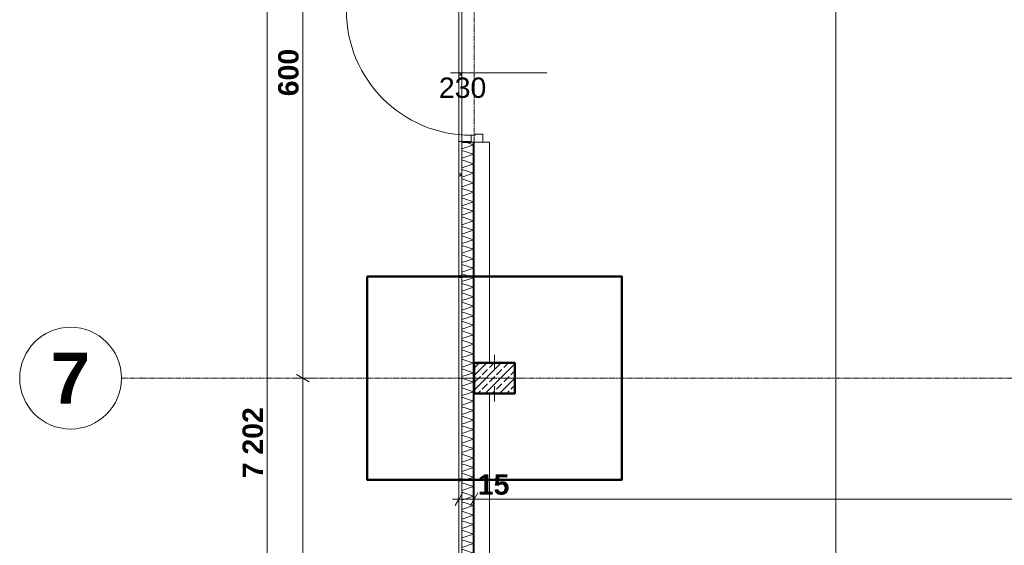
# Model space of a CAD drawing. Extents: x -7314 to 11761, y 144 to 9383.
# Tile 67 of 193: x 468 to 1435, y 4223 to 4739. Entities that reach past the tile are written whole.
import ezdxf
from ezdxf.xclip import XClip

# ---------------------------------------------------------------- set-up
doc = ezdxf.new("R2010")
doc.units = 0
doc.header["$MEASUREMENT"] = 0
doc.header["$XCLIPFRAME"] = 0
doc.linetypes.add('Krawędzie ukryte', pattern=[68, 48, -20])
doc.linetypes.add('Wipeout_Contour', pattern=[20000, 0, -20000])
for name, color, linetype in [('FORMA - Arch 01 - 220-A Ściany', 7, 'Continuous'), ('FORMA - Arch 01 - 410-K Osie', 7, 'Continuous'), ('FORMA - Arch 01 - 440-K Słupy', 7, 'Continuous'), ('FORMA - Arch 02 - Ściany zewnętrzne', 7, 'Continuous'), ('FORMA - Arch 04 - Wymiary ogólne', 7, 'Continuous')]:
    doc.layers.add(name, color=color, linetype=linetype)
doc.styles.add('STYL_AUTOMATYCZNY_2', font='arial.ttf')
doc.styles.add('STYL_AUTOMATYCZNY_6', font='arial.ttf')
doc.styles.add('STYL_AUTOMATYCZNY_9', font='arial.ttf')
pattern_1 = [(45, (4185.3, -5972.398), (-17.67767, 17.67767), []), (45, (4181.764, -5968.863), (-17.67767, 17.67767), []), (45, (4178.229, -5965.327), (-17.67767, 17.67767), [])]

# ---------------------------------------------------------------- blocks, each defined once
blk = doc.blocks.new('*X358')
at = {"layer": 'FORMA - Arch 01 - 220-A Ściany', "color": 7, "linetype": 'Continuous', "lineweight": 5, "ltscale": 0.025}
for p, q in [((913.54, 4616.27), (902.04, 4612.44)), ((905.66, 4618.9), (913.54, 4616.27)), ((902.04, 4610.77), (913.54, 4606.94)), ((913.54, 4606.94), (902.04, 4603.1)), ((902.04, 4601.44), (913.54, 4597.6)), ((913.54, 4597.6), (902.04, 4593.77)), ((902.04, 4592.1), (913.54, 4588.27)), ((913.54, 4588.27), (902.04, 4584.44)), ((902.04, 4582.77), (913.54, 4578.94)), ((913.54, 4578.94), (902.04, 4575.1)), ((902.04, 4573.44), (913.54, 4569.6)), ((913.54, 4569.6), (902.04, 4565.77)), ((902.04, 4564.1), (913.54, 4560.27)), ((913.54, 4560.27), (902.04, 4556.44)), ((902.04, 4554.77), (913.54, 4550.94)), ((913.54, 4550.94), (902.04, 4547.1)), ((902.04, 4545.44), (913.54, 4541.6)), ((913.54, 4541.6), (902.04, 4537.77)), ((902.04, 4536.1), (913.54, 4532.27)), ((913.54, 4532.27), (902.04, 4528.44)), ((902.04, 4526.77), (913.54, 4522.94)), ((913.54, 4522.94), (902.04, 4519.1)), ((902.04, 4517.44), (913.54, 4513.6)), ((913.54, 4513.6), (902.04, 4509.77)), ((902.04, 4508.1), (913.54, 4504.27)), ((913.54, 4504.27), (902.04, 4500.44)), ((902.04, 4498.77), (913.54, 4494.94)), ((913.54, 4494.94), (902.04, 4491.1)), ((902.04, 4489.44), (913.54, 4485.6)), ((913.54, 4485.6), (902.04, 4481.77)), ((902.04, 4480.1), (913.54, 4476.27)), ((913.54, 4476.27), (902.04, 4472.44)), ((902.04, 4470.77), (913.54, 4466.94)), ((913.54, 4466.94), (902.04, 4463.1)), ((902.04, 4461.44), (913.54, 4457.6)), ((913.54, 4457.6), (902.04, 4453.77)), ((902.04, 4452.1), (913.54, 4448.27)), ((913.54, 4448.27), (902.04, 4444.44)), ((902.04, 4442.77), (913.54, 4438.94)), ((913.54, 4438.94), (902.04, 4435.1)), ((902.04, 4433.44), (913.54, 4429.6)), ((913.54, 4429.6), (902.04, 4425.77)), ((902.04, 4424.1), (913.54, 4420.27)), ((913.54, 4420.27), (902.04, 4416.44)), ((902.04, 4414.77), (913.54, 4410.94)), ((913.54, 4410.94), (902.04, 4407.1)), ((902.04, 4405.44), (913.54, 4401.6)), ((913.54, 4401.6), (902.04, 4397.77)), ((902.04, 4396.1), (913.54, 4392.27)), ((913.54, 4392.27), (902.04, 4388.44)), ((902.04, 4386.77), (913.54, 4382.94)), ((913.54, 4382.94), (902.04, 4379.1)), ((902.04, 4377.44), (913.54, 4373.6)), ((913.54, 4373.6), (902.04, 4369.77)), ((902.04, 4368.1), (913.54, 4364.27)), ((913.54, 4364.27), (902.04, 4360.44)), ((902.04, 4358.77), (913.54, 4354.94)), ((913.54, 4354.94), (902.04, 4351.1)), ((902.04, 4349.44), (913.54, 4345.6)), ((913.54, 4345.6), (902.04, 4341.77)), ((902.04, 4340.1), (913.54, 4336.27)), ((913.54, 4336.27), (902.04, 4332.44)), ((902.04, 4330.77), (913.54, 4326.94)), ((913.54, 4326.94), (902.04, 4323.1)), ((902.04, 4321.44), (913.54, 4317.6)), ((913.54, 4317.6), (902.04, 4313.77)), ((902.04, 4312.1), (913.54, 4308.27)), ((913.54, 4308.27), (902.04, 4304.44)), ((902.04, 4302.77), (913.54, 4298.94)), ((913.54, 4298.94), (902.04, 4295.1)), ((902.04, 4293.44), (913.54, 4289.6)), ((913.54, 4289.6), (902.04, 4285.77)), ((902.04, 4284.1), (913.54, 4280.27)), ((913.54, 4280.27), (902.04, 4276.44)), ((902.04, 4274.77), (913.54, 4270.94)), ((913.54, 4270.94), (902.04, 4267.1)), ((902.04, 4265.44), (913.54, 4261.6)), ((913.54, 4261.6), (902.04, 4257.77)), ((902.04, 4256.1), (913.54, 4252.27)), ((913.54, 4252.27), (902.04, 4248.44)), ((902.04, 4246.77), (913.54, 4242.94)), ((913.54, 4242.94), (902.04, 4239.1)), ((902.04, 4237.44), (913.54, 4233.6)), ((913.54, 4233.6), (902.04, 4229.77)), ((902.04, 4228.1), (913.54, 4224.27)), ((913.54, 4224.27), (902.04, 4220.44)), ((902.04, 4218.77), (913.54, 4214.94)), ((913.54, 4214.94), (902.04, 4211.1)), ((902.04, 4209.44), (913.54, 4205.6)), ((913.54, 4205.6), (902.04, 4201.77)), ((902.04, 4200.1), (913.54, 4196.27)), ((913.54, 4196.27), (902.04, 4192.44)), ((902.04, 4190.77), (913.54, 4186.94)), ((913.54, 4186.94), (902.04, 4183.1)), ((902.04, 4181.44), (913.54, 4177.6)), ((913.54, 4177.6), (902.04, 4173.77)), ((902.04, 4172.1), (913.54, 4168.27)), ((913.54, 4168.27), (902.04, 4164.44)), ((902.04, 4162.77), (913.54, 4158.94)), ((913.54, 4158.94), (902.04, 4155.1)), ((902.04, 4153.44), (913.54, 4149.6)), ((913.54, 4149.6), (902.04, 4145.77)), ((902.04, 4144.1), (913.54, 4140.27)), ((913.54, 4140.27), (902.04, 4136.44)), ((902.04, 4134.77), (913.54, 4130.94)), ((913.54, 4130.94), (902.04, 4127.1)), ((902.04, 4125.44), (913.54, 4121.6)), ((913.54, 4121.6), (902.04, 4117.77)), ((902.04, 4116.1), (913.54, 4112.27)), ((913.54, 4112.27), (902.04, 4108.44)), ((902.04, 4106.77), (913.54, 4102.94)), ((913.54, 4102.94), (902.04, 4099.1)), ((902.04, 4097.44), (913.54, 4093.6)), ((913.54, 4093.6), (902.04, 4089.77)), ((902.04, 4088.1), (913.54, 4084.27)), ((913.54, 4084.27), (902.04, 4080.44)), ((902.04, 4078.77), (913.54, 4074.94)), ((913.54, 4074.94), (902.04, 4071.1)), ((902.04, 4069.44), (913.54, 4065.6)), ((913.54, 4065.6), (902.04, 4061.77)), ((902.04, 4060.1), (913.54, 4056.27)), ((913.54, 4056.27), (902.04, 4052.44)), ((902.04, 4050.77), (913.54, 4046.94)), ((913.54, 4046.94), (902.04, 4043.1)), ((902.04, 4041.44), (913.54, 4037.6)), ((913.54, 4037.6), (902.04, 4033.77)), ((902.04, 4032.1), (913.54, 4028.27)), ((913.54, 4028.27), (902.04, 4024.44)), ((902.04, 4022.77), (913.54, 4018.94)), ((913.54, 4018.94), (902.04, 4015.1)), ((902.04, 4013.44), (913.54, 4009.6)), ((913.54, 4009.6), (902.04, 4005.77)), ((902.04, 4004.1), (913.54, 4000.27)), ((913.54, 4000.27), (902.04, 3996.44)), ((902.04, 3994.77), (913.54, 3990.94)), ((913.54, 3990.94), (902.04, 3987.1))]:
    blk.add_line(p, q, dxfattribs=at)
blk = doc.blocks.new('Rysunek_1_1', base_point=(4185.3, -5972.4))
at = {"layer": 'FORMA - Arch 01 - 410-K Osie', "color": 7, "linetype": 'Krawędzie ukryte', "lineweight": 13, "ltscale": 0.025}
blk.add_line((587.6, 4386.9), (567.67, 4386.9), dxfattribs=at)
at = {"layer": 'FORMA - Arch 01 - 410-K Osie', "color": 7, "linetype": 'Continuous', "lineweight": 13, "ltscale": 0.025}
blk.add_circle((517.67, 4386.9), 50, dxfattribs=at)
at = {"layer": 'FORMA - Arch 01 - 410-K Osie', "color": 7, "linetype": 'Krawędzie ukryte', "lineweight": 13, "ltscale": 0.025}
blk.add_point((587.6, 4386.9), dxfattribs=at)
blk.add_point((587.6, 4386.9), dxfattribs=at)
at = {"layer": 'FORMA - Arch 04 - Wymiary ogólne', "color": 154, "linetype": 'Continuous', "lineweight": 13, "ltscale": 0.025}
for p, q in [((710.86, 721.9), (710.86, 7923.64)), ((1269.31, 4207.43), (1269.31, 7495.29)), ((745.86, 4386.9), (745.86, 4986.9)), ((755.23, 4386.9), (736.48, 4386.9)), ((739.61, 4390.51), (752.11, 4383.29)), ((745.86, 3786.9), (745.86, 4386.9))]:
    blk.add_line(p, q, dxfattribs=at)
at = {"layer": 'FORMA - Arch 01 - 410-K Osie', "color": 7, "linetype": 'Continuous', "lineweight": 13, "insert": (536.74, 4411.9), "char_height": 50, "attachment_point": 3, "style": 'STYL_AUTOMATYCZNY_6'}
blk.add_mtext('\\A1;{\\pqr;\\pt0;\\fArial|b1|i0|c238|p0;\\W1.000000;7}', dxfattribs=at)
at = {"layer": 'FORMA - Arch 04 - Wymiary ogólne', "color": 154, "linetype": 'Continuous', "lineweight": 13, "char_height": 20, "attachment_point": 7, "rotation": 90, "style": 'STYL_AUTOMATYCZNY_9'}
for s, insert, width in [('\\A1;{\\pql;\\fArial|b1|i0|c238|p0;\\W1.000000;600}', (741.86, 4664.02), 45.7634), ('\\A1;{\\pql;\\fArial|b1|i0|c238|p0;\\W1.000000;7\xa0202}', (706.86, 4288.45), 68.6384)]:
    blk.add_mtext(s, dxfattribs=dict(at, insert=insert, width=width))
at = {"color": 254, "linetype": 'Wipeout_Contour', "lineweight": 0, "ltscale": 18256.97488}
blk.add_wipeout([(899.04, 7923.64), (899.04, 721.9), (902.04, 721.9), (902.04, 7923.64)], dxfattribs=at).dxf.layer = 'FORMA - Arch 01 - 220-A Ściany'
at = {"color": 254, "linetype": 'Wipeout_Contour', "lineweight": 0, "ltscale": 18414.525037}
blk.add_wipeout([(929.04, 4618.9), (914.04, 4618.9), (914.04, 4401.9), (929.04, 4401.9)], dxfattribs=at).dxf.layer = 'FORMA - Arch 02 - Ściany zewnętrzne'
at = {"color": 254, "linetype": 'Wipeout_Contour', "lineweight": 0, "ltscale": 17550.281837}
blk.add_wipeout([(929.04, 4371.9), (914.04, 4371.9), (914.04, 4207.43), (929.04, 4207.43)], dxfattribs=at).dxf.layer = 'FORMA - Arch 02 - Ściany zewnętrzne'
at = {"layer": 'FORMA - Arch 01 - 220-A Ściany', "color": 7, "linetype": 'Continuous', "lineweight": 18, "ltscale": 0.025}
blk.add_line((902.04, 7923.64), (902.04, 721.9), dxfattribs=at)
at = {"layer": 'FORMA - Arch 02 - Ściany zewnętrzne', "color": 7, "linetype": 'Continuous', "lineweight": 13, "ltscale": 0.025, "flags": 128}
for points in [[(914.04, 4618.9), (914.04, 4401.9)], [(929.04, 4618.9), (914.04, 4618.9)], [(929.04, 4401.9), (929.04, 4618.9)], [(914.04, 4371.9), (914.04, 4207.43)], [(929.04, 4207.43), (929.04, 4371.9)]]:
    blk.add_lwpolyline(points, dxfattribs=at)
at = {"layer": 'FORMA - Arch 04 - Wymiary ogólne', "color": 154, "linetype": 'Continuous', "lineweight": 13, "insert": (917.65, 4272.03), "char_height": 20, "width": 30.509, "attachment_point": 7, "style": 'STYL_AUTOMATYCZNY_9'}
blk.add_mtext('\\A1;{\\pql;\\fArial|b1|i0|c238|p0;\\W1.000000;15}', dxfattribs=at)
at = {"color": 254, "linetype": 'Wipeout_Contour', "lineweight": 0, "ltscale": 18256.97488}
blk.add_wipeout([(899.04, 7923.64), (899.04, 721.9), (902.04, 721.9), (902.04, 7923.64)], dxfattribs=at).dxf.layer = 'FORMA - Arch 01 - 220-A Ściany'
at = {"color": 254, "linetype": 'Wipeout_Contour', "lineweight": 0, "ltscale": 17596.516359}
blk.add_wipeout([(913.54, 3986.46), (914.04, 3986.46), (914.04, 4618.9), (913.54, 4618.9)], dxfattribs=at).dxf.layer = 'FORMA - Arch 01 - 220-A Ściany'
at = {"layer": 'FORMA - Arch 01 - 220-A Ściany', "linetype": 'Continuous', "lineweight": 5}
h = blk.add_hatch(dxfattribs=at)
h.set_pattern_fill('Aluminium_0001', style=0, pattern_type=2)
h.set_pattern_definition(pattern_1)
h.paths.add_polyline_path([(913.54, 3986.46), (914.04, 3986.46), (914.04, 4618.9), (913.54, 4618.9)])
at = {"layer": 'FORMA - Arch 01 - 220-A Ściany', "color": 7, "linetype": 'Continuous', "lineweight": 13, "ltscale": 0.025}
blk.add_line((899.04, 7923.64), (899.04, 721.9), dxfattribs=at)
at = {"layer": 'FORMA - Arch 01 - 220-A Ściany', "color": 7, "linetype": 'Continuous', "lineweight": 18, "ltscale": 0.025, "flags": 128}
blk.add_lwpolyline([(899.04, 7923.64), (902.04, 7923.64), (902.04, 721.9), (899.04, 721.9)], close=True, dxfattribs=at)
at = {"color": 254, "linetype": 'Wipeout_Contour', "lineweight": 0, "ltscale": 22299.858973}
blk.add_wipeout([(902.04, 3986.46), (913.54, 3986.46), (913.54, 4618.9), (911.04, 4618.9), (902.04, 4618.9)], dxfattribs=at).dxf.layer = 'FORMA - Arch 01 - 220-A Ściany'
at = {"layer": 'FORMA - Arch 04 - Wymiary ogólne', "color": 154, "linetype": 'Continuous', "lineweight": 13, "ltscale": 0.025}
for p, q in [((914.04, 4277.4), (914.04, 4258.65)), ((910.43, 4261.78), (917.65, 4274.28)), ((3398.04, 4268.03), (914.04, 4268.03))]:
    blk.add_line(p, q, dxfattribs=at)
at = {"color": 7, "linetype": 'Continuous', "lineweight": 13, "ltscale": 0.025}
blk.add_blockref('*X358', (0, 0), dxfattribs=at)
at = {"color": 254, "linetype": 'Wipeout_Contour', "lineweight": 0, "ltscale": 17913.096149}
blk.add_wipeout([(899.04, 4387.9), (899.04, 4385.9), (901.04, 4385.9), (901.04, 4387.9)], dxfattribs=at).dxf.layer = 'FORMA - Arch 01 - 220-A Ściany'
at = {"color": 254, "linetype": 'Wipeout_Contour', "lineweight": 0, "ltscale": 18256.97488}
blk.add_wipeout([(899.04, 7923.64), (899.04, 721.9), (902.04, 721.9), (902.04, 7923.64)], dxfattribs=at).dxf.layer = 'FORMA - Arch 01 - 220-A Ściany'
at = {"color": 254, "linetype": 'Wipeout_Contour', "lineweight": 0, "ltscale": 19085.964359}
blk.add_wipeout([(899.04, 4686.84), (899.04, 4684.84), (901.04, 4684.84), (901.04, 4686.84)], dxfattribs=at).dxf.layer = 'FORMA - Arch 01 - 220-A Ściany'
at = {"color": 254, "linetype": 'Wipeout_Contour', "lineweight": 0, "ltscale": 18829.063831}
blk.add_wipeout([(902.04, 4619.4), (902.04, 4618.9), (911.04, 4618.9), (911.04, 4619.4)], dxfattribs=at).dxf.layer = 'FORMA - Arch 01 - 220-A Ściany'
at = {"color": 254, "linetype": 'Wipeout_Contour', "lineweight": 0, "ltscale": 18697.463839}
blk.add_wipeout([(899.04, 4587.9), (899.04, 4585.9), (901.04, 4585.9), (901.04, 4587.9)], dxfattribs=at).dxf.layer = 'FORMA - Arch 01 - 220-A Ściany'
at = {"color": 254, "linetype": 'Wipeout_Contour', "lineweight": 0, "ltscale": 18305.110866}
blk.add_wipeout([(899.04, 4487.9), (899.04, 4485.9), (901.04, 4485.9), (901.04, 4487.9)], dxfattribs=at).dxf.layer = 'FORMA - Arch 01 - 220-A Ściany'
at = {"color": 254, "linetype": 'Wipeout_Contour', "lineweight": 0, "ltscale": 17521.442391}
blk.add_wipeout([(899.04, 4287.9), (899.04, 4285.9), (901.04, 4285.9), (901.04, 4287.9)], dxfattribs=at).dxf.layer = 'FORMA - Arch 01 - 220-A Ściany'
at = {"layer": 'FORMA - Arch 01 - 220-A Ściany', "linetype": 'Continuous', "lineweight": 5}
h = blk.add_hatch(dxfattribs=at)
h.set_pattern_fill('Aluminium_0001', style=0, pattern_type=2)
h.set_pattern_definition(pattern_1)
h.paths.add_polyline_path([(902.04, 4619.4), (902.04, 4618.9), (911.04, 4618.9), (911.04, 4619.4)])
at = {"layer": 'FORMA - Arch 01 - 220-A Ściany', "color": 7, "linetype": 'Continuous', "lineweight": 15, "ltscale": 0.025}
for p, q in [((911.04, 4619.4), (902.04, 4619.4)), ((911.04, 4618.9), (911.04, 4619.4)), ((911.04, 4618.9), (913.54, 4618.9)), ((913.54, 4618.9), (914.04, 4618.9))]:
    blk.add_line(p, q, dxfattribs=at)
at = {"layer": 'FORMA - Arch 01 - 220-A Ściany', "color": 7, "linetype": 'Continuous', "lineweight": 18, "ltscale": 0.025}
blk.add_line((902.04, 4618.9), (902.04, 721.9), dxfattribs=at)
at = {"layer": 'FORMA - Arch 01 - 220-A Ściany', "color": 7, "linetype": 'Continuous', "lineweight": 25, "ltscale": 0.025}
for p, q in [((902.04, 4618.9), (911.04, 4618.9)), ((913.54, 3986.46), (913.54, 4618.9))]:
    blk.add_line(p, q, dxfattribs=at)
at = {"layer": 'FORMA - Arch 01 - 220-A Ściany', "color": 7, "linetype": 'Continuous', "lineweight": 15, "ltscale": 0.025, "flags": 128}
blk.add_lwpolyline([(914.04, 3986.46), (914.04, 4618.9)], dxfattribs=at)
at = {"color": 254, "linetype": 'Wipeout_Contour', "lineweight": 0, "ltscale": 17913.096149}
blk.add_wipeout([(899.04, 4387.9), (899.04, 4385.9), (901.04, 4385.9), (901.04, 4387.9)], dxfattribs=at).dxf.layer = 'FORMA - Arch 01 - 220-A Ściany'
at = {"color": 254, "linetype": 'Wipeout_Contour', "lineweight": 0, "ltscale": 17941.095513}
blk.add_wipeout([(914.04, 4371.9), (954.04, 4371.9), (954.04, 4401.9), (914.04, 4401.9)], dxfattribs=at).dxf.layer = 'FORMA - Arch 01 - 440-K Słupy'
at = {"layer": 'FORMA - Arch 01 - 440-K Słupy', "linetype": 'Continuous', "lineweight": 5}
h = blk.add_hatch(dxfattribs=at)
h.set_pattern_fill('beton_zbrojony_gęsty_0001', style=0, pattern_type=2)
h.set_pattern_definition([(45, (4185.3, -5972.398), (-7.071068, 7.071068), []), (45, (4181.764, -5968.863), (-7.071068, 7.071068), [7.5, -2.5])])
h.paths.add_polyline_path([(914.04, 4371.9), (954.04, 4371.9), (954.04, 4401.9), (914.04, 4401.9)])
at = {"layer": 'FORMA - Arch 01 - 220-A Ściany', "color": 7, "linetype": 'Continuous', "lineweight": 13, "ltscale": 0.025}
blk.add_line((899.04, 4387.9), (899.04, 4385.9), dxfattribs=at)
at = {"layer": 'FORMA - Arch 01 - 220-A Ściany', "color": 7, "linetype": 'Continuous', "lineweight": 18, "ltscale": 0.025, "flags": 128}
blk.add_lwpolyline([(899.04, 4387.9), (901.04, 4387.9), (901.04, 4385.9), (899.04, 4385.9)], close=True, dxfattribs=at)
at = {"layer": 'FORMA - Arch 01 - 440-K Słupy', "color": 1, "linetype": 'Continuous', "lineweight": 13, "ltscale": 0.025}
for p, q in [((934.04, 4394.9), (934.04, 4409.9)), ((942.04, 4386.9), (962.04, 4386.9)), ((934.04, 4378.9), (934.04, 4363.9))]:
    blk.add_line(p, q, dxfattribs=at)
at = {"layer": 'FORMA - Arch 01 - 440-K Słupy', "color": 7, "linetype": 'Continuous', "lineweight": 25, "ltscale": 0.025, "flags": 128}
blk.add_lwpolyline([(914.04, 4371.9), (954.04, 4371.9), (954.04, 4401.9), (914.04, 4401.9)], dxfattribs=at)
at = {"layer": 'FORMA - Arch 01 - 440-K Słupy', "color": 1, "linetype": 'Continuous', "lineweight": 13, "ltscale": 0.025}
blk.add_point((934.04, 4386.9), dxfattribs=at)
at = {"color": 254, "linetype": 'Wipeout_Contour', "lineweight": 0, "ltscale": 18256.97488}
blk.add_wipeout([(899.04, 7923.64), (899.04, 721.9), (902.04, 721.9), (902.04, 7923.64)], dxfattribs=at).dxf.layer = 'FORMA - Arch 01 - 220-A Ściany'
at = {"layer": 'FORMA - Arch 01 - 220-A Ściany', "color": 7, "linetype": 'Continuous', "lineweight": 13, "ltscale": 0.025}
blk.add_line((899.04, 7923.64), (899.04, 721.9), dxfattribs=at)
at = {"layer": 'FORMA - Arch 01 - 220-A Ściany', "color": 7, "linetype": 'Continuous', "lineweight": 15, "ltscale": 0.025}
blk.add_line((899.04, 4618.9), (899.04, 4619.4), dxfattribs=at)
at = {"layer": 'FORMA - Arch 01 - 220-A Ściany', "color": 7, "linetype": 'Continuous', "lineweight": 18, "ltscale": 0.025, "flags": 128}
blk.add_lwpolyline([(899.04, 7923.64), (902.04, 7923.64), (902.04, 721.9), (899.04, 721.9)], close=True, dxfattribs=at)
at = {"layer": 'FORMA - Arch 01 - 410-K Osie', "color": 7, "linetype": 'Krawędzie ukryte', "lineweight": 13, "ltscale": 0.025}
blk.add_line((3420.76, 4386.9), (587.6, 4386.9), dxfattribs=at)
at = {"layer": 'FORMA - Arch 01 - 440-K Słupy', "color": 1, "linetype": 'Continuous', "lineweight": 13, "ltscale": 0.025}
blk.add_line((926.04, 4386.9), (906.04, 4386.9), dxfattribs=at)
at = {"layer": 'FORMA - Arch 04 - Wymiary ogólne', "color": 154, "linetype": 'Continuous', "lineweight": 13, "ltscale": 0.025}
for p, q in [((899.04, 4277.4), (899.04, 4258.65)), ((899.04, 4268.03), (892.93, 4268.03)), ((902.65, 4274.28), (895.43, 4261.78)), ((914.04, 4268.03), (899.04, 4268.03))]:
    blk.add_line(p, q, dxfattribs=at)
at = {"layer": 'FORMA - Arch 01 - 220-A Ściany', "color": 7, "linetype": 'Continuous', "lineweight": 13, "insert": (879.43, 4656.55), "char_height": 20, "attachment_point": 7, "style": 'STYL_AUTOMATYCZNY_2'}
blk.add_mtext('\\A1;{\\pql;\\pt0;\\fArial|b0|i0|c238|p0;\\W1.000000;230\\fArial|b0|i0|c238|p0;\\W1.000000;\\A1{\\H.66x;\\S^  ;}\\fArial|b0|i0|c238|p0;\\W1.000000;\\fArial|b0|i0|c238|p0;\\W1.000000;}', dxfattribs=at)
at = {"color": 254, "linetype": 'Wipeout_Contour', "lineweight": 0, "ltscale": 19085.964359}
blk.add_wipeout([(899.04, 4686.84), (899.04, 4684.84), (901.04, 4684.84), (901.04, 4686.84)], dxfattribs=at).dxf.layer = 'FORMA - Arch 01 - 220-A Ściany'
at = {"color": 254, "linetype": 'Wipeout_Contour', "lineweight": 0, "ltscale": 18697.463839}
blk.add_wipeout([(899.04, 4587.9), (899.04, 4585.9), (901.04, 4585.9), (901.04, 4587.9)], dxfattribs=at).dxf.layer = 'FORMA - Arch 01 - 220-A Ściany'
at = {"color": 254, "linetype": 'Wipeout_Contour', "lineweight": 0, "ltscale": 18305.110866}
blk.add_wipeout([(899.04, 4487.9), (899.04, 4485.9), (901.04, 4485.9), (901.04, 4487.9)], dxfattribs=at).dxf.layer = 'FORMA - Arch 01 - 220-A Ściany'
at = {"color": 254, "linetype": 'Wipeout_Contour', "lineweight": 0, "ltscale": 17521.442391}
blk.add_wipeout([(899.04, 4287.9), (899.04, 4285.9), (901.04, 4285.9), (901.04, 4287.9)], dxfattribs=at).dxf.layer = 'FORMA - Arch 01 - 220-A Ściany'
at = {"layer": 'FORMA - Arch 01 - 220-A Ściany', "color": 7, "linetype": 'Continuous', "lineweight": 15, "ltscale": 0.025}
blk.add_line((985.57, 4686.9), (890.95, 4686.9), dxfattribs=at)
at = {"layer": 'FORMA - Arch 01 - 220-A Ściany', "color": 7, "linetype": 'Continuous', "lineweight": 13, "ltscale": 0.025}
for p, q in [((899.04, 4686.84), (899.04, 4684.84)), ((899.04, 4587.9), (899.04, 4585.9)), ((899.04, 4487.9), (899.04, 4485.9)), ((899.04, 4287.9), (899.04, 4285.9))]:
    blk.add_line(p, q, dxfattribs=at)
at = {"layer": 'FORMA - Arch 01 - 220-A Ściany', "color": 7, "linetype": 'Continuous', "lineweight": 18, "ltscale": 0.025, "flags": 128}
for points in [[(899.04, 4686.84), (901.04, 4686.84), (901.04, 4684.84), (899.04, 4684.84)], [(899.04, 4587.9), (901.04, 4587.9), (901.04, 4585.9), (899.04, 4585.9)], [(899.04, 4487.9), (901.04, 4487.9), (901.04, 4485.9), (899.04, 4485.9)], [(899.04, 4287.9), (901.04, 4287.9), (901.04, 4285.9), (899.04, 4285.9)]]:
    blk.add_lwpolyline(points, close=True, dxfattribs=at)
at = {"layer": 'FORMA - Arch 01 - 220-A Ściany', "color": 7, "linetype": 'Continuous', "lineweight": 13, "ltscale": 0.025}
blk.add_arc((911.04, 4748.1), 122.4, 180, 270, dxfattribs=at)
at = {"color": 254, "linetype": 'Wipeout_Contour', "lineweight": 0, "ltscale": 28283.133314}
blk.add_wipeout([(922.54, 4626.9), (915.04, 4626.9), (915.04, 4625.7), (911.04, 4625.7), (911.04, 4618.9), (922.54, 4618.9)], dxfattribs=at).dxf.layer = 'FORMA - Arch 01 - 220-A Ściany'
at = {"layer": 'FORMA - Arch 01 - 220-A Ściany', "color": 7, "linetype": 'Continuous', "lineweight": 15, "ltscale": 0.025}
for p, q in [((915.04, 4625.7), (911.04, 4625.7)), ((911.04, 4625.7), (911.04, 4618.9)), ((922.54, 4626.9), (915.04, 4626.9)), ((915.04, 4626.9), (915.04, 4625.7)), ((922.54, 4618.9), (922.54, 4626.9)), ((911.04, 4619.4), (899.04, 4619.4)), ((911.04, 4618.9), (922.54, 4618.9)), ((911.04, 4618.9), (913.54, 4618.9)), ((911.04, 4618.9), (913.54, 4618.9)), ((913.54, 4618.9), (914.04, 4618.9)), ((913.54, 4618.9), (914.04, 4618.9))]:
    blk.add_line(p, q, dxfattribs=at)
at = {"layer": 'FORMA - Arch 01 - 410-K Osie', "color": 7, "linetype": 'Krawędzie ukryte', "lineweight": 13, "ltscale": 0.025}
blk.add_line((914.04, 567.07), (914.04, 8978.35), dxfattribs=at)

msp = doc.modelspace()

# ---------------------------------------------------------------- block references
at = {"lineweight": 20}
ref = msp.add_blockref('Rysunek_1_1', (4185.29965, -5972.39804), dxfattribs=at)
XClip(ref).set_block_clipping_path([(254.0251470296, 246.5573808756), (9689.7973583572, 9358.9497337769)])

# ---------------------------------------------------------------- next in the draw order: linework, layer by layer
at = {"lineweight": 50}
for points in [[(809.04065, 4486.89689), (1059.04065, 4486.89689), (1059.04065, 4286.89689), (809.04065, 4286.89689), (809.04065, 4486.89689)], [(914.04065, 4401.89683), (914.04065, 4371.89682), (954.04065, 4371.89682), (954.04065, 4401.89683), (914.04065, 4401.89683)]]:
    msp.add_lwpolyline(points, dxfattribs=at)

doc.saveas('drawing.dxf')
